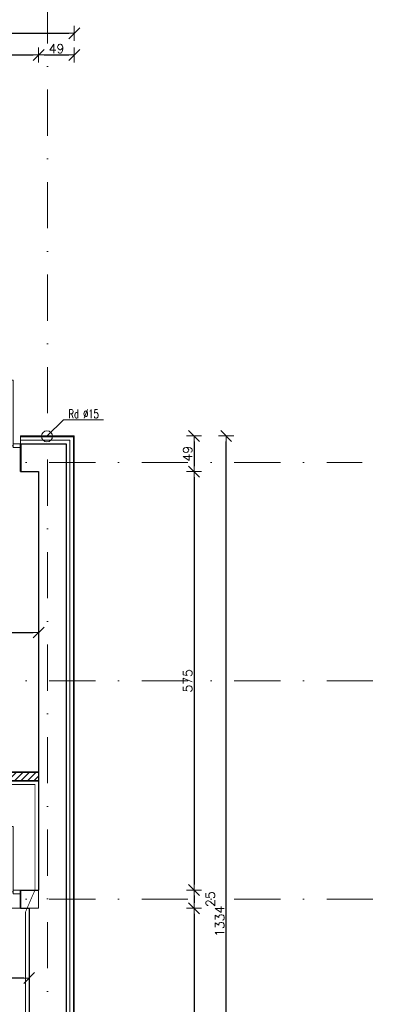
# Model space of a CAD drawing. Header units: millimetres. Extents: x 28291 to 177760, y -399809 to -170937.
# Tile 176 of 256: x 54954 to 55442, y -195084 to -193731. Entities that reach past the tile are written whole.
import ezdxf

# ---------------------------------------------------------------- set-up
doc = ezdxf.new("R2010")
doc.units = ezdxf.units.MM
for name, pattern in [('2_3', [1, 0.5, -0.5]), ('ACAD_ISO03W100', [30, 12, -18]), ('DASHDOT', [25.4, 12.7, -6.35, 0, -6.35])]:
    doc.linetypes.add(name, pattern=pattern)
doc.layers.get('0').update_dxf_attribs({"lineweight": 0})
for name, color, linetype, lineweight in [('!! 0_ Istn-sciany', 3, 'Continuous', 30), ('!! 0_ Istn-widok', 1, 'Continuous', 15), ('!! 0_ Opis', 8, 'Continuous', 13), ('!! 1  WYDZIELENIE PPOŻ', 252, 'Continuous', 0), ('!! 1_PROJ Sciany', 2, 'Continuous', 40), ('!! wymiary osi', 250, 'Continuous', 9), ('0-osie-liniA', 14, 'DASHDOT', 5)]:
    doc.layers.add(name, color=color, linetype=linetype, lineweight=lineweight)
for name, color, linetype, lineweight, true_color in [('!! 1_drzwi-linia - zrealizowane', 7, 'Continuous', 5, 0x7a7a7a), ('!! 1_PROJ SCIANY ZREAL - HATCH', 9, 'Continuous', 0, 0x808080), ('!! 1_PROJ ŚCIANY  - zrealizowane', 9, 'Continuous', 35, 0x808080), ('!! 1_tynk zewn nowy wykon.', 7, 'Continuous', 13, 0x949494), ('!! 2_remont ocieplenie wykon', 7, 'Continuous', 13, 0x949494)]:
    doc.layers.add(name, color=color, linetype=linetype, lineweight=lineweight, true_color=true_color)
doc.styles.add('ARCHETYP', font='romans.shx', dxfattribs={"height": 15})
doc.styles.add('TXT', font='simplex.shx')
doc.linetypes.add('ZIGZAG', pattern='A,0.00254,-5.08,[131,ltypeshp.shx,S=5.08,R=0,X=-5.08,Y=0],-10.16,[131,ltypeshp.shx,S=5.08,R=180,X=5.08,Y=0],-5.08', length=20.32254)
doc.dimstyles.new('DIM50', dxfattribs={"dimscale": 5, "dimtxt": 2.5, "dimasz": 1.5, "dimexe": 0, "dimexo": 0, "dimgap": 0.5, "dimtad": 1, "dimdec": 4, "dimrnd": 0.5, "dimdsep": 46, "dimtxsty": 'TXT', "dimblk1": 'TICK1', "dimblk2": 'TICK1', "dimsah": 1, "dimcen": 0, "dimse1": 1, "dimse2": 1, "dimclrd": 1, "dimclre": 7, "dimclrt": 9, "dimadec": 0, "dimazin": 0, "dimtfac": 1, "dimtdec": 4, "dimtmove": 2, "dimatfit": 3, "dimldrblk": 'TICK1', "dimfxl": 1, "dimtolj": 1, "dimarcsym": 0})

# ---------------------------------------------------------------- blocks, each defined once
blk = doc.blocks.new('TICK1')
at = {"color": 2}
blk.add_line((-1, -1), (1, 1), dxfattribs=at)
at = {"color": 0}
for p, q in [((0, 0), (-1, 0)), ((0, -1.4), (0, 1.4))]:
    blk.add_line(p, q, dxfattribs=at)
blk = doc.blocks.new('*D3755')
at = {"layer": '!! wymiary osi', "color": 1, "lineweight": -2, "transparency": 16777216}
blk.add_line((55023.2, -193735.9), (54999.2, -193735.9), dxfattribs=at)
at = {"layer": 'DEFPOINTS', "color": 0, "transparency": 16777216}
for p in [(54991.7, -193735.9), (54991.7, -194402.1), (55030.7, -194402.1)]:
    blk.add_point(p, dxfattribs=at)
at = {"layer": '!! wymiary osi', "color": 1, "lineweight": -2, "transparency": 16777216, "xscale": 7.5, "yscale": 7.5, "zscale": 7.5, "rotation": 180}
blk.add_blockref('TICK1', (54991.7, -193735.9), dxfattribs=at)
at = {"layer": '!! wymiary osi', "color": 1, "lineweight": -2, "transparency": 16777216, "xscale": 7.5, "yscale": 7.5, "zscale": 7.5}
blk.add_blockref('TICK1', (55030.7, -193735.9), dxfattribs=at)
at = {"layer": '!! wymiary osi', "color": 9, "transparency": 16777216, "insert": (55011.2, -193727.1), "char_height": 12.5, "attachment_point": 5, "style": 'TXT'}
blk.add_mtext('\\A1;39', dxfattribs=at)
blk = doc.blocks.new('*D2226')
at = {"layer": '!! wymiary osi', "color": 1, "lineweight": -2, "transparency": 16777216}
blk.add_line((53201.2, -193749.3), (55021.2, -193749.3), dxfattribs=at)
at = {"layer": 'DEFPOINTS', "color": 0, "transparency": 16777216}
for p in [(55028.7, -193749.3), (53193.7, -193904.6), (55028.7, -194277.6)]:
    blk.add_point(p, dxfattribs=at)
at = {"layer": '!! wymiary osi', "color": 1, "lineweight": -2, "transparency": 16777216, "xscale": 7.5, "yscale": 7.5, "zscale": 7.5, "rotation": 180}
blk.add_blockref('TICK1', (53193.7, -193749.3), dxfattribs=at)
at = {"layer": '!! wymiary osi', "color": 1, "lineweight": -2, "transparency": 16777216, "xscale": 7.5, "yscale": 7.5, "zscale": 7.5}
blk.add_blockref('TICK1', (55028.7, -193749.3), dxfattribs=at)
at = {"layer": '!! wymiary osi', "color": 9, "transparency": 16777216, "insert": (54111.2, -193740.6), "char_height": 12.5, "attachment_point": 5, "style": 'TXT'}
blk.add_mtext('\\A1;1835', dxfattribs=at)
blk = doc.blocks.new('*D2255')
at = {"layer": '!! wymiary osi', "color": 1, "lineweight": -2, "transparency": 16777216}
blk.add_line((54399.2, -193779.1), (54972.2, -193779.1), dxfattribs=at)
at = {"layer": 'DEFPOINTS', "color": 0, "transparency": 16777216}
for p in [(54979.7, -193779.1), (54391.7, -194326.6), (54979.7, -194326.6)]:
    blk.add_point(p, dxfattribs=at)
at = {"layer": '!! wymiary osi', "color": 1, "lineweight": -2, "transparency": 16777216, "xscale": 7.5, "yscale": 7.5, "zscale": 7.5, "rotation": 180}
blk.add_blockref('TICK1', (54391.7, -193779.1), dxfattribs=at)
at = {"layer": '!! wymiary osi', "color": 1, "lineweight": -2, "transparency": 16777216, "xscale": 7.5, "yscale": 7.5, "zscale": 7.5}
blk.add_blockref('TICK1', (54979.7, -193779.1), dxfattribs=at)
at = {"layer": '!! wymiary osi', "color": 9, "transparency": 16777216, "insert": (54685.7, -193770.4), "char_height": 12.5, "attachment_point": 5, "style": 'TXT'}
blk.add_mtext('\\A1;588', dxfattribs=at)
blk = doc.blocks.new('*D2256')
at = {"layer": '!! wymiary osi', "color": 1, "lineweight": -2, "transparency": 16777216}
blk.add_line((54987.2, -193779.1), (55021.2, -193779.1), dxfattribs=at)
at = {"layer": 'DEFPOINTS', "color": 0, "transparency": 16777216}
for p in [(55028.7, -193779.1), (55028.7, -194277.6), (54979.7, -194326.6)]:
    blk.add_point(p, dxfattribs=at)
at = {"layer": '!! wymiary osi', "color": 1, "lineweight": -2, "transparency": 16777216, "xscale": 7.5, "yscale": 7.5, "zscale": 7.5, "rotation": 180}
blk.add_blockref('TICK1', (54979.7, -193779.1), dxfattribs=at)
at = {"layer": '!! wymiary osi', "color": 1, "lineweight": -2, "transparency": 16777216, "xscale": 7.5, "yscale": 7.5, "zscale": 7.5}
blk.add_blockref('TICK1', (55028.7, -193779.1), dxfattribs=at)
at = {"layer": '!! wymiary osi', "color": 9, "transparency": 16777216, "insert": (55004.2, -193770.4), "char_height": 12.5, "attachment_point": 5, "style": 'TXT'}
blk.add_mtext('\\A1;49', dxfattribs=at)
blk = doc.blocks.new('*D2437')
at = {"layer": '!! wymiary osi', "color": 1, "lineweight": -2, "transparency": 16777216}
blk.add_line((54959.2, -195047.5), (53993.2, -195047.5), dxfattribs=at)
at = {"layer": 'DEFPOINTS', "color": 0, "transparency": 16777216}
for p in [(53985.7, -194951.6), (54966.7, -194951.6), (53985.7, -195047.5)]:
    blk.add_point(p, dxfattribs=at)
at = {"layer": '!! wymiary osi', "color": 1, "lineweight": -2, "transparency": 16777216, "xscale": 7.5, "yscale": 7.5, "zscale": 7.5, "rotation": 180}
blk.add_blockref('TICK1', (53985.7, -195047.5), dxfattribs=at)
at = {"layer": '!! wymiary osi', "color": 1, "lineweight": -2, "transparency": 16777216, "xscale": 7.5, "yscale": 7.5, "zscale": 7.5}
blk.add_blockref('TICK1', (54966.7, -195047.5), dxfattribs=at)
at = {"layer": '!! wymiary osi', "color": 9, "transparency": 16777216, "insert": (54476.2, -195038.7), "char_height": 12.5, "attachment_point": 5, "style": 'TXT'}
blk.add_mtext('\\A1;981', dxfattribs=at)
blk = doc.blocks.new('*D2457')
at = {"layer": '!! wymiary osi', "color": 1, "lineweight": -2, "transparency": 16777216}
blk.add_line((55237.4, -195629.1), (55237.4, -194310.1), dxfattribs=at)
at = {"layer": 'DEFPOINTS', "color": 0, "transparency": 16777216}
for p in [(55028.7, -194302.6), (55237.4, -194302.6), (55028.7, -195636.6)]:
    blk.add_point(p, dxfattribs=at)
at = {"layer": '!! wymiary osi', "color": 1, "lineweight": -2, "transparency": 16777216, "xscale": 7.5, "yscale": 7.5, "zscale": 7.5}
for p, rotation in [((55237.4, -194302.6), 90), ((55237.4, -195636.6), 270)]:
    blk.add_blockref('TICK1', p, dxfattribs=dict(at, rotation=rotation))
at = {"layer": '!! wymiary osi', "color": 9, "transparency": 16777216, "insert": (55228.6, -194969.6), "char_height": 12.5, "attachment_point": 5, "rotation": 90, "style": 'TXT'}
blk.add_mtext('\\A1;1334', dxfattribs=at)
blk = doc.blocks.new('*D2458')
at = {"layer": '!! wymiary osi', "color": 1, "lineweight": -2, "transparency": 16777216}
blk.add_line((55193.2, -194310.1), (55193.2, -194344.1), dxfattribs=at)
at = {"layer": 'DEFPOINTS', "color": 0, "transparency": 16777216}
for p in [(55028.7, -194302.6), (54979.7, -194351.6), (55193.2, -194351.6)]:
    blk.add_point(p, dxfattribs=at)
at = {"layer": '!! wymiary osi', "color": 1, "lineweight": -2, "transparency": 16777216, "xscale": 7.5, "yscale": 7.5, "zscale": 7.5}
for p, rotation in [((55193.2, -194302.6), 90), ((55193.2, -194351.6), 270)]:
    blk.add_blockref('TICK1', p, dxfattribs=dict(at, rotation=rotation))
at = {"layer": '!! wymiary osi', "color": 9, "transparency": 16777216, "insert": (55184.5, -194327.1), "char_height": 12.5, "attachment_point": 5, "rotation": 90, "style": 'TXT'}
blk.add_mtext('\\A1;49', dxfattribs=at)
blk = doc.blocks.new('*D2459')
at = {"layer": '!! wymiary osi', "color": 1, "lineweight": -2, "transparency": 16777216}
blk.add_line((55193.2, -194359.1), (55193.2, -194919.1), dxfattribs=at)
at = {"layer": 'DEFPOINTS', "color": 0, "transparency": 16777216}
for p in [(54979.7, -194351.6), (54979.7, -194926.6), (55193.2, -194926.6)]:
    blk.add_point(p, dxfattribs=at)
at = {"layer": '!! wymiary osi', "color": 1, "lineweight": -2, "transparency": 16777216, "xscale": 7.5, "yscale": 7.5, "zscale": 7.5}
for p, rotation in [((55193.2, -194351.6), 90), ((55193.2, -194926.6), 270)]:
    blk.add_blockref('TICK1', p, dxfattribs=dict(at, rotation=rotation))
at = {"layer": '!! wymiary osi', "color": 9, "transparency": 16777216, "insert": (55184.5, -194639.1), "char_height": 12.5, "attachment_point": 5, "rotation": 90, "style": 'TXT'}
blk.add_mtext('\\A1;575', dxfattribs=at)
blk = doc.blocks.new('*D2460')
at = {"layer": '!! wymiary osi', "color": 1, "lineweight": -2, "transparency": 16777216}
blk.add_line((55193.2, -194934.1), (55193.2, -194944.1), dxfattribs=at)
at = {"layer": 'DEFPOINTS', "color": 0, "transparency": 16777216}
for p in [(54979.7, -194926.6), (54966.7, -194951.6), (55193.2, -194951.6)]:
    blk.add_point(p, dxfattribs=at)
at = {"layer": '!! wymiary osi', "color": 1, "lineweight": -2, "transparency": 16777216, "xscale": 7.5, "yscale": 7.5, "zscale": 7.5}
for p, rotation in [((55193.2, -194926.6), 90), ((55193.2, -194951.6), 270)]:
    blk.add_blockref('TICK1', p, dxfattribs=dict(at, rotation=rotation))
at = {"layer": '!! wymiary osi', "color": 9, "transparency": 16777216, "insert": (55215.7, -194939.1), "char_height": 12.5, "attachment_point": 5, "rotation": 90, "style": 'TXT'}
blk.add_mtext('\\A1;25', dxfattribs=at)
blk = doc.blocks.new('*D2461')
at = {"layer": '!! wymiary osi', "color": 1, "lineweight": -2, "transparency": 16777216}
blk.add_line((55193.2, -194959.1), (55193.2, -195567.1), dxfattribs=at)
at = {"layer": 'DEFPOINTS', "color": 0, "transparency": 16777216}
for p in [(54966.7, -194951.6), (54966.7, -195574.6), (55193.2, -195574.6)]:
    blk.add_point(p, dxfattribs=at)
at = {"layer": '!! wymiary osi', "color": 1, "lineweight": -2, "transparency": 16777216, "xscale": 7.5, "yscale": 7.5, "zscale": 7.5}
for p, rotation in [((55193.2, -194951.6), 90), ((55193.2, -195574.6), 270)]:
    blk.add_blockref('TICK1', p, dxfattribs=dict(at, rotation=rotation))
at = {"layer": '!! wymiary osi', "color": 9, "transparency": 16777216, "insert": (55184.5, -195263.1), "char_height": 12.5, "attachment_point": 5, "rotation": 90, "style": 'TXT'}
blk.add_mtext('\\A1;623', dxfattribs=at)
blk = doc.blocks.new('drzwi dwuskrzydłowe')
for points in [[(68648.2, -214206.6), (68648.2, -214296.6), (68652.2, -214296.6), (68652.2, -214206.6)], [(68486.2, -214216.6), (68486.2, -214296.6), (68482.2, -214296.6), (68482.2, -214216.6)], [(68482.2, -214294.1), (68472.2, -214294.1), (68472.2, -214299.1), (68482.2, -214299.1)], [(68652.2, -214294.1), (68662.2, -214294.1), (68662.2, -214299.1), (68652.2, -214299.1)]]:
    blk.add_lwpolyline(points, close=True)
at = {"linetype": 'ACAD_ISO03W100', "lineweight": 0}
for centre, radius, start, end in [((68652.2, -214296.6), 90, 90, 180), ((68482.2, -214296.6), 80, 0, 90)]:
    blk.add_arc(centre, radius, start, end, dxfattribs=at)
blk = doc.blocks.new('*D3656')
at = {"layer": '!! wymiary osi', "color": 1, "lineweight": -2, "transparency": 16777216}
blk.add_line((54758.2, -194572.7), (54972.2, -194572.7), dxfattribs=at)
at = {"layer": 'DEFPOINTS', "color": 0, "transparency": 16777216}
for p in [(54979.7, -194572.7), (54750.7, -194639.1), (54979.7, -194639.1)]:
    blk.add_point(p, dxfattribs=at)
at = {"layer": '!! wymiary osi', "color": 1, "lineweight": -2, "transparency": 16777216, "xscale": 7.5, "yscale": 7.5, "zscale": 7.5, "rotation": 180}
blk.add_blockref('TICK1', (54750.7, -194572.7), dxfattribs=at)
at = {"layer": '!! wymiary osi', "color": 1, "lineweight": -2, "transparency": 16777216, "xscale": 7.5, "yscale": 7.5, "zscale": 7.5}
blk.add_blockref('TICK1', (54979.7, -194572.7), dxfattribs=at)
at = {"layer": '!! wymiary osi', "color": 9, "transparency": 16777216, "insert": (54865.2, -194564), "char_height": 12.5, "attachment_point": 5, "style": 'TXT'}
blk.add_mtext('\\A1;229', dxfattribs=at)
blk = doc.blocks.new('BLOK OSI')
at = {"layer": '0-osie-liniA', "ltscale": 5}
for points in [[(54991.71142, -193635.47368), (54991.71142, -195993.9543)], [(48639.33021, -194402.0883), (55424.2848, -194402.0883)], [(48639.25763, -194702.0883), (55442.2848, -194702.0883)], [(48639.25763, -195002.0883), (55442.2848, -195002.0883)]]:
    blk.add_lwpolyline(points, dxfattribs=at)
at = {"layer": '!! wymiary osi'}
dim = blk.add_linear_dim(base=(54991.71142, -193735.89158), p1=(55030.71142, -194402.0883), p2=(54991.71142, -194402.0883), dimstyle='DIM50', dxfattribs=at)
dim.commit()
dim.dimension.update_dxf_attribs({"geometry": '*D3755', "text_midpoint": (55011.21142, -193727.14158)})

msp = doc.modelspace()

# ---------------------------------------------------------------- hatches: boundary and pattern name
at = {"layer": '!! 1_PROJ SCIANY ZREAL - HATCH'}
h = msp.add_hatch(dxfattribs=at)
h.set_pattern_fill('ANSI31', color=256, scale=2)
h.paths.add_polyline_path([(54683.71142, -194687.39242), (54671.71142, -194687.39242), (54671.71142, -194776.5883), (54979.71142, -194776.5883), (54979.71142, -194764.5883), (54683.71142, -194764.5883)])
h.paths.add_polyline_path([(54671.71142, -194519.39242), (54683.71142, -194519.39242), (54683.71142, -194351.5883), (54671.71142, -194351.5883)])

# ---------------------------------------------------------------- linework, layer by layer
at = {"layer": '!! 0_ Istn-sciany'}
for points in [[(54954.71142, -194313.5883), (55017.71142, -194313.5883)], [(55017.71142, -194313.5883), (55017.71142, -195625.5883)], [(54954.71142, -194351.5883), (54979.71142, -194351.5883)], [(54954.71142, -194351.5883), (54979.71142, -194351.5883)], [(54954.71142, -194351.5883), (54979.71142, -194351.5883)], [(54979.71142, -194351.5883), (54979.71142, -194926.5883)], [(54954.71142, -194926.5883), (54979.71142, -194926.5883)], [(54954.71142, -194951.5883), (54966.71142, -194951.5883)], [(54966.71142, -194951.5883), (54966.71142, -195574.5883)]]:
    msp.add_lwpolyline(points, dxfattribs=at)
at = {"layer": '!! 0_ Istn-widok'}
for points in [[(54979.71142, -194926.5883), (54979.71142, -194951.5883)], [(54966.71142, -194951.5883), (54979.71142, -194951.5883)]]:
    msp.add_lwpolyline(points, dxfattribs=at)
msp.add_circle((54991.21802, -194303.0883), 7.5, dxfattribs=at)
at = {"layer": '!! 0_ Opis'}
for points in [[(55013.85522, -194280.4511), (54991.21802, -194303.0883)], [(55013.85522, -194280.4511), (55068.74055, -194280.4511)]]:
    msp.add_lwpolyline(points, dxfattribs=at)
at = {"layer": '!! 1  WYDZIELENIE PPOŻ', "color": 20, "linetype": '2_3', "ltscale": 10, "true_color": 0xf65c09, "const_width": 1}
for points in [[(54974.71142, -194926.5883), (54974.71142, -194781.5883), (54666.71142, -194781.5883), (54666.71142, -194356.5883), (54396.71142, -194356.5883), (54396.71142, -194921.5883), (54733.71142, -194921.5883), (54733.71142, -194956.5883)], [(54961.71142, -194956.5883), (54974.71142, -194926.5883)], [(54961.71142, -194956.5883), (54961.71142, -195569.5883), (53208.71142, -195569.5883), (53208.71142, -194956.5883), (54733.71142, -194956.5883)]]:
    msp.add_lwpolyline(points, dxfattribs=at)
at = {"layer": '!! 1_PROJ Sciany'}
msp.add_lwpolyline([(54954.71142, -194313.5883), (54954.71142, -194351.5883)], dxfattribs=at)
at = {"layer": '!! 1_PROJ SCIANY ZREAL - HATCH'}
msp.add_lwpolyline([(54966.71142, -195574.5883), (53203.71142, -195574.5883), (53203.71142, -194951.5883), (54966.71142, -194951.5883)], close=True, dxfattribs=at)
at = {"layer": '!! 1_PROJ ŚCIANY  - zrealizowane'}
for points in [[(54979.71142, -194764.5883), (54683.71142, -194764.5883)], [(54979.71142, -194776.5883), (54671.71142, -194776.5883)], [(54954.71142, -194926.5883), (54954.71142, -194951.5883)]]:
    msp.add_lwpolyline(points, dxfattribs=at)
at = {"layer": '!! 1_tynk zewn nowy wykon.'}
for points in [[(54956.71142, -195636.5883), (55028.71142, -195636.5883), (55028.71142, -194302.5883), (54954.71142, -194302.5883)], [(54954.71142, -194313.5883), (54954.71142, -194302.5883)], [(54956.71142, -195635.5883), (55027.71142, -195635.5883), (55027.71142, -194303.5883), (54954.71142, -194303.5883)]]:
    msp.add_lwpolyline(points, dxfattribs=at)
at = {"layer": '!! 2_remont ocieplenie wykon', "linetype": 'ZIGZAG', "ltscale": 0.75}
msp.add_lwpolyline([(54956.71142, -195630.5883), (55022.71142, -195630.5883), (55022.71142, -194308.5883), (54954.71142, -194308.5883)], dxfattribs=at)

# ---------------------------------------------------------------- block references
at = {"layer": '!! 0_ Istn-sciany'}
msp.add_blockref('BLOK OSI', (0, 63), dxfattribs=at)
at = {"layer": '!! 1_drzwi-linia - zrealizowane'}
for p in [(-13707.47074, 19980.4853), (-13707.47074, 19367.4853)]:
    msp.add_blockref('drzwi dwuskrzydłowe', p, dxfattribs=at)

# ---------------------------------------------------------------- texts
at = {"layer": '!! 0_ Opis', "style": 'ARCHETYP', "width": 0.7}
msp.add_text('Rd %%C15', height=12, rotation=0.00000004, dxfattribs=at).set_placement((55020.70087, -194278.27771))

# ---------------------------------------------------------------- dimensions: what is measured, and where the dimension line sits
at = {"layer": '!! wymiary osi'}
for base, p1, p2, picture, middle in [((55028.71142, -193749.32362), (53193.71142, -193904.5883), (55028.71142, -194277.5883), '*D2226', (54111.21142, -193740.57362)), ((54979.71142, -193779.12584), (54391.71142, -194326.5883), (54979.71142, -194326.5883), '*D2255', (54685.71142, -193770.37584)), ((55028.71142, -193779.12584), (54979.71142, -194326.5883), (55028.71142, -194277.5883), '*D2256', (55004.21142, -193770.37584)), ((54979.71142, -194572.73014), (54750.71142, -194639.0883), (54979.71142, -194639.0883), '*D3656', (54865.21142, -194563.98014)), ((53985.71142, -195047.46722), (54966.71142, -194951.5883), (53985.71142, -194951.5883), '*D2437', (54476.21142, -195038.71722))]:
    dim = msp.add_linear_dim(base=base, p1=p1, p2=p2, dimstyle='DIM50', dxfattribs=at)
    dim.commit()
    dim.dimension.update_dxf_attribs({"geometry": picture, "text_midpoint": middle})
for base, p1, p2, picture, middle in [((55193.23682, -194351.5883), (55028.71142, -194302.5883), (54979.71142, -194351.5883), '*D2458', (55184.48682, -194327.0883)), ((55237.36667, -194302.5883), (55028.71142, -195636.5883), (55028.71142, -194302.5883), '*D2457', (55228.61667, -194969.5883)), ((55193.23682, -194926.5883), (54979.71142, -194351.5883), (54979.71142, -194926.5883), '*D2459', (55184.48682, -194639.0883)), ((55193.23682, -194951.5883), (54979.71142, -194926.5883), (54966.71142, -194951.5883), '*D2460', (55215.73682, -194939.0883)), ((55193.23682, -195574.5883), (54966.71142, -194951.5883), (54966.71142, -195574.5883), '*D2461', (55184.48682, -195263.0883))]:
    dim = msp.add_linear_dim(base=base, p1=p1, p2=p2, angle=90, dimstyle='DIM50', dxfattribs=at)
    dim.commit()
    dim.dimension.update_dxf_attribs({"geometry": picture, "text_midpoint": middle})

doc.saveas('drawing.dxf')
